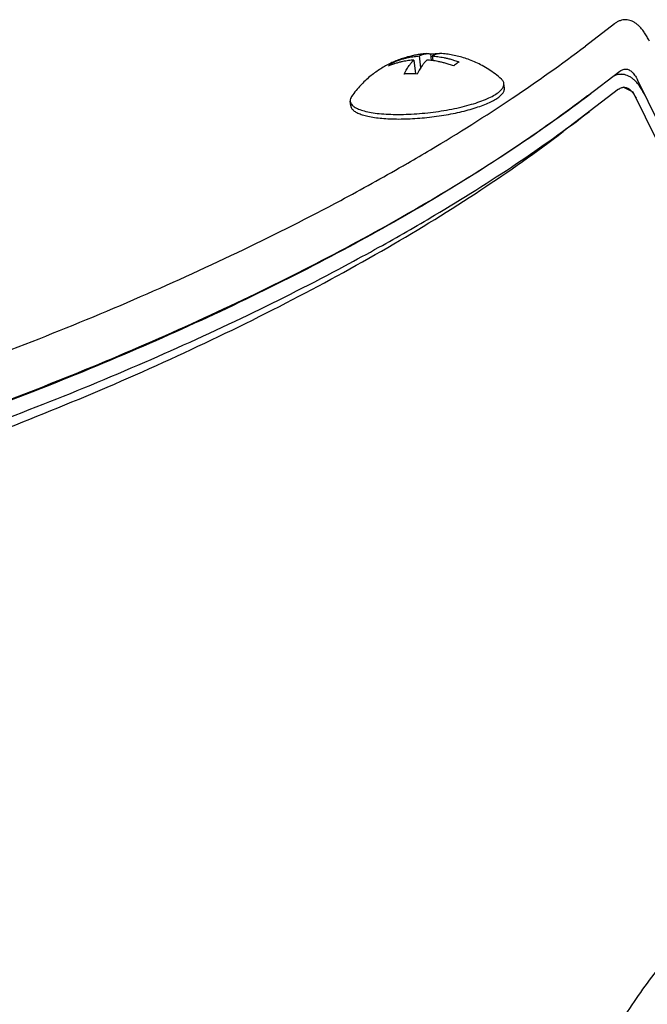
# Model space of a CAD drawing. Header units: millimetres. Extents: x 0 to 594, y 0 to 420.
# Tile 250 of 256: x 523.26 to 527.07, y 363.73 to 369.72. Entities that reach past the tile are written whole.
import ezdxf

# ---------------------------------------------------------------- set-up
doc = ezdxf.new("R2010")
doc.units = ezdxf.units.MM
doc.header["$LTSCALE"] = 32.67
doc.layers.get('0').update_dxf_attribs({"linetype": 'CONTINUOUS'})

msp = doc.modelspace()

# ---------------------------------------------------------------- linework, layer by layer
at = {"color": 7, "linetype": 'CONTINUOUS'}
for p, q in [((526.87509, 369.69292), (526.69823, 369.55782)), ((525.75778, 369.51012), (525.76241, 369.47016)), ((525.53516, 369.46108), (525.53658, 369.4488)), ((525.65729, 369.47272), (525.6671, 369.38807)), ((525.68939, 369.49724), (525.69781, 369.42453)), ((525.7686, 369.49724), (525.77188, 369.46895)), ((526.71211, 369.25543), (526.9084, 369.40537)), ((526.20724, 369.30235), (526.20404, 369.33)), ((526.88272, 369.38575), (526.91673, 369.38575)), ((528.53868, 366.24653), (527.01433, 369.35283)), ((526.90008, 369.29468), (526.56329, 369.03742)), ((526.98887, 369.27705), (526.92892, 369.30679)), ((528.60599, 365.98171), (526.98887, 369.27705)), ((525.27349, 369.19419), (525.27029, 369.22184))]:
    msp.add_line(p, q, dxfattribs=at)
for points, knots in [([(526.94171, 369.71783), (526.93643, 369.71783), (526.92521, 369.71684), (526.90829, 369.71222), (526.89117, 369.70418), (526.8804, 369.69697), (526.87509, 369.69292)], [0, 0, 0, 0, 0.2189811, 0.4645636, 0.7231368, 1, 1, 1, 1]), ([(527.08695, 369.58782), (527.08259, 369.59671), (527.07367, 369.61364), (527.0591, 369.63723), (527.04389, 369.65802), (527.02811, 369.67589), (527.01183, 369.69075), (526.99512, 369.70251), (526.97804, 369.71109), (526.9607, 369.7164), (526.94847, 369.71778), (526.9422, 369.71783), (526.94171, 369.71783)], [0, 0, 0, 0, 0.1450543, 0.2803878, 0.4059982, 0.5221207, 0.6292864, 0.7283905, 0.8207599, 0.9081896, 0.9929041, 1, 1, 1, 1]), ([(525.73366, 369.51143), (525.72908, 369.51107), (525.71464, 369.5098), (525.69047, 369.5068), (525.66125, 369.50172), (525.63205, 369.49517), (525.60228, 369.48693), (525.57135, 369.47663), (525.53976, 369.46413), (525.50822, 369.44952), (525.47761, 369.43317), (525.44767, 369.41492), (525.41826, 369.39458), (525.38904, 369.37169), (525.36055, 369.34636), (525.33266, 369.31821), (525.30518, 369.28656), (525.28775, 369.26334), (525.27908, 369.25083)], [0, 0, 0, 0, 0.0254223, 0.0802981, 0.1348612, 0.1897077, 0.2460076, 0.3059094, 0.3702689, 0.4340947, 0.4983316, 0.5624495, 0.6282346, 0.6963274, 0.7679705, 0.8392871, 0.9157048, 1, 1, 1, 1]), ([(525.61961, 368.84617), (525.6659, 368.87297), (525.88093, 368.99925), (526.24593, 369.22876), (526.55389, 369.44756), (526.69823, 369.55782)], [0, 0, 0, 0, 0.124119, 0.5785443, 1, 1, 1, 1]), ([(525.68939, 369.49724), (525.69111, 369.49822), (525.69472, 369.50017), (525.70044, 369.5029), (525.70668, 369.50546), (525.71349, 369.50775), (525.72092, 369.50968), (525.72772, 369.51086), (525.73205, 369.5113), (525.73366, 369.51143)], [0, 0, 0, 0, 0.1269833, 0.2620488, 0.4056903, 0.5586049, 0.7217856, 0.8966911, 1, 1, 1, 1]), ([(525.73366, 369.51143), (525.73499, 369.51153), (525.73953, 369.51178), (525.74761, 369.51163), (525.75431, 369.51076), (525.75778, 369.51012)], [0, 0, 0, 0, 0.1653477, 0.5628349, 1, 1, 1, 1]), ([(525.75778, 369.51012), (525.76425, 369.51063), (525.77738, 369.51141), (525.79054, 369.51167), (525.7972, 369.51167)], [0, 0, 0, 0, 0.493285, 1, 1, 1, 1]), ([(525.81329, 369.51146), (525.81154, 369.51133), (525.80707, 369.51088), (525.80013, 369.50968), (525.7927, 369.50775), (525.78589, 369.50546), (525.77965, 369.5029), (525.77393, 369.50017), (525.77032, 369.49822), (525.7686, 369.49724)], [0, 0, 0, 0, 0.1113897, 0.284719, 0.4464292, 0.5979657, 0.7403127, 0.874161, 1, 1, 1, 1]), ([(525.82702, 369.51143), (525.82685, 369.51144), (525.82347, 369.51169), (525.81888, 369.51178), (525.81448, 369.51154), (525.81329, 369.51146)], [0, 0, 0, 0, 0.0387847, 0.7395282, 1, 1, 1, 1]), ([(526.18885, 369.35622), (526.17655, 369.36732), (526.15142, 369.38819), (526.11229, 369.4157), (526.07307, 369.439), (526.03434, 369.45835), (525.99619, 369.47422), (525.95845, 369.48707), (525.92089, 369.49722), (525.88347, 369.50483), (525.85213, 369.5092), (525.83337, 369.51094), (525.82702, 369.51143)], [0, 0, 0, 0, 0.1240511, 0.2441202, 0.3577202, 0.4651277, 0.5679426, 0.6667601, 0.7633112, 0.8589873, 0.9523864, 1, 1, 1, 1]), ([(525.65729, 369.47272), (525.6517, 369.47231), (525.64061, 369.4713), (525.62391, 369.46925), (525.60687, 369.46659), (525.58899, 369.46316), (525.56986, 369.45874), (525.54915, 369.45307), (525.52661, 369.44578), (525.51111, 369.43988), (525.50306, 369.43656)], [0, 0, 0, 0, 0.1056553, 0.2100129, 0.3172739, 0.4308573, 0.5533705, 0.687416, 0.8356968, 1, 1, 1, 1]), ([(525.50306, 369.43656), (525.50645, 369.43988), (525.51328, 369.4461), (525.524, 369.45433), (525.53143, 369.459), (525.53516, 369.46108)], [0, 0, 0, 0, 0.3514255, 0.6835898, 1, 1, 1, 1]), ([(525.53516, 369.46108), (525.54332, 369.46444), (525.55909, 369.47044), (525.58214, 369.47786), (525.60345, 369.48365), (525.6231, 369.4881), (525.6412, 369.49149), (525.65798, 369.49403), (525.67388, 369.49593), (525.68425, 369.49686), (525.68939, 369.49724)], [0, 0, 0, 0, 0.1664836, 0.3181064, 0.4564354, 0.5827528, 0.6980843, 0.8036473, 0.9027762, 1, 1, 1, 1]), ([(525.59728, 369.38752), (525.60001, 369.39286), (525.60534, 369.40281), (525.6134, 369.41656), (525.62097, 369.42841), (525.62807, 369.43865), (525.63471, 369.4475), (525.64092, 369.45516), (525.6467, 369.46181), (525.65209, 369.46757), (525.6556, 369.47109), (525.65729, 369.47272)], [0, 0, 0, 0, 0.1719645, 0.3232826, 0.4568322, 0.5750723, 0.6801563, 0.7738489, 0.8576045, 0.9326449, 1, 1, 1, 1]), ([(525.7365, 369.47272), (525.73481, 369.47109), (525.7313, 369.46757), (525.72591, 369.46181), (525.72013, 369.45516), (525.71392, 369.4475), (525.70728, 369.43865), (525.70019, 369.42841), (525.69261, 369.41656), (525.68455, 369.40281), (525.67923, 369.39286), (525.67649, 369.38752)], [0, 0, 0, 0, 0.0673551, 0.1423955, 0.2261511, 0.3198437, 0.4249277, 0.5431678, 0.6767174, 0.8280355, 1, 1, 1, 1]), ([(525.89911, 369.43656), (525.89021, 369.43991), (525.87312, 369.44588), (525.84835, 369.45331), (525.82568, 369.4591), (525.80499, 369.46357), (525.78609, 369.46696), (525.76871, 369.46951), (525.75237, 369.47141), (525.74175, 369.47234), (525.7365, 369.47272)], [0, 0, 0, 0, 0.1706974, 0.3247849, 0.4641578, 0.5903865, 0.704746, 0.8086612, 0.9055768, 1, 1, 1, 1]), ([(525.7686, 369.49724), (525.7743, 369.49682), (525.78567, 369.49582), (525.80285, 369.49376), (525.82051, 369.4911), (525.83919, 369.48766), (525.85935, 369.48324), (525.88139, 369.47756), (525.90563, 369.47026), (525.92243, 369.46438), (525.93121, 369.46108)], [0, 0, 0, 0, 0.1026413, 0.2047448, 0.3104334, 0.4231657, 0.5456835, 0.6808036, 0.8315283, 1, 1, 1, 1]), ([(525.93121, 369.46108), (525.92748, 369.459), (525.92006, 369.45433), (525.90933, 369.4461), (525.9025, 369.43988), (525.89911, 369.43656)], [0, 0, 0, 0, 0.3164102, 0.6485745, 1, 1, 1, 1]), ([(525.63671, 369.38907), (525.63004, 369.38907), (525.61688, 369.38881), (525.60375, 369.38803), (525.59728, 369.38752)], [0, 0, 0, 0, 0.506715, 1, 1, 1, 1]), ([(525.67649, 369.38752), (525.66993, 369.38803), (525.65668, 369.38881), (525.6434, 369.38907), (525.63671, 369.38907)], [0, 0, 0, 0, 0.4955491, 1, 1, 1, 1]), ([(526.9084, 369.40537), (526.91152, 369.40775), (526.91787, 369.4119), (526.92807, 369.41617), (526.93613, 369.41767), (526.94065, 369.41783), (526.94171, 369.41783)], [0, 0, 0, 0, 0.325151, 0.6259866, 0.9118174, 1, 1, 1, 1]), ([(526.94171, 369.41783), (526.94405, 369.41783), (526.9499, 369.41737), (526.95919, 369.41484), (526.96931, 369.40973), (526.97916, 369.4024), (526.98867, 369.39294), (526.99781, 369.38141), (527.00651, 369.3679), (527.01177, 369.35804), (527.01433, 369.35283)], [0, 0, 0, 0, 0.0685269, 0.1710761, 0.2802558, 0.3990277, 0.5294482, 0.6727673, 0.8295854, 1, 1, 1, 1]), ([(525.56173, 369.14191), (525.58287, 369.14191), (525.62594, 369.14288), (525.69122, 369.14695), (525.75743, 369.1536), (525.82324, 369.1627), (525.8873, 369.17405), (525.94833, 369.18742), (526.00509, 369.20255), (526.05643, 369.2191), (526.10136, 369.23674), (526.139, 369.2551), (526.16871, 369.27383), (526.19003, 369.29267), (526.20264, 369.31136), (526.20463, 369.32454), (526.20403, 369.33)], [0, 0, 0, 0, 0.0910552, 0.185545, 0.2816896, 0.3776684, 0.4716646, 0.5619111, 0.6467362, 0.7246127, 0.7942147, 0.8544906, 0.9047811, 0.9450517, 0.9764279, 1, 1, 1, 1]), ([(526.20403, 369.33), (526.20398, 369.33053), (526.20307, 369.33717), (526.19826, 369.34676), (526.19154, 369.35385), (526.18888, 369.35625)], [0, 0, 0, 0, 0.0519378, 0.6516509, 1, 1, 1, 1]), ([(526.91673, 369.38575), (526.91144, 369.38575), (526.90023, 369.38477), (526.88331, 369.38014), (526.86619, 369.37211), (526.85542, 369.3649), (526.85011, 369.36085)], [0, 0, 0, 0, 0.2189811, 0.4645636, 0.7231368, 1, 1, 1, 1]), ([(527.06197, 369.25575), (527.05761, 369.26463), (527.04869, 369.28157), (527.03412, 369.30516), (527.01891, 369.32594), (527.00313, 369.34381), (526.98685, 369.35867), (526.97013, 369.37044), (526.95306, 369.37901), (526.93571, 369.38433), (526.92349, 369.3857), (526.91722, 369.38575), (526.91673, 369.38575)], [0, 0, 0, 0, 0.1450543, 0.2803878, 0.4059982, 0.5221207, 0.6292864, 0.7283905, 0.8207599, 0.9081896, 0.9929041, 1, 1, 1, 1]), ([(521.15907, 366.74096), (521.19706, 366.7514), (521.47438, 366.82837), (521.98677, 366.98115), (522.68707, 367.21534), (523.36876, 367.46914), (524.02531, 367.74008), (524.65041, 368.02557), (525.2381, 368.32284), (525.78277, 368.62904), (526.27924, 368.94121), (526.5872, 369.16001), (526.73154, 369.27027)], [0, 0, 0, 0, 0.0192091, 0.1403189, 0.260653, 0.3791866, 0.4949187, 0.6068856, 0.7141756, 0.8159452, 0.9114367, 1, 1, 1, 1]), ([(525.56494, 369.11426), (525.58349, 369.11426), (525.62125, 369.11501), (525.6785, 369.11818), (525.73674, 369.12336), (525.79503, 369.13049), (525.85247, 369.13945), (525.90815, 369.15009), (525.96119, 369.16226), (526.01077, 369.17574), (526.05612, 369.19034), (526.09653, 369.2058), (526.13139, 369.22189), (526.1602, 369.23835), (526.1826, 369.25496), (526.19835, 369.2716), (526.20681, 369.28761), (526.20769, 369.29814), (526.20723, 369.30236)], [0, 0, 0, 0, 0.0799021, 0.1626263, 0.2469674, 0.3316892, 0.4155482, 0.4973174, 0.5758103, 0.6499058, 0.7185744, 0.7809081, 0.8361591, 0.8837956, 0.9236, 0.9558676, 0.9818245, 1, 1, 1, 1]), ([(526.90008, 369.29468), (526.90319, 369.29706), (526.90954, 369.30121), (526.91934, 369.30531), (526.9259, 369.30662), (526.92891, 369.30691)], [0, 0, 0, 0, 0.3711039, 0.714456, 1, 1, 1, 1]), ([(526.92891, 369.30691), (526.92933, 369.30696), (526.93082, 369.30708), (526.93232, 369.30713), (526.93339, 369.30713)], [0, 0, 0, 0, 0.2878603, 1, 1, 1, 1]), ([(526.93339, 369.30713), (526.93573, 369.30713), (526.94157, 369.30668), (526.95087, 369.30415), (526.96099, 369.29904), (526.97083, 369.29171), (526.97687, 369.2857), (526.97985, 369.28239)], [0, 0, 0, 0, 0.1294308, 0.3231216, 0.5293357, 0.753667, 1, 1, 1, 1]), ([(526.98901, 369.27095), (526.99214, 369.2666), (526.99819, 369.25721), (527.00345, 369.24735), (527.00601, 369.24213)], [0, 0, 0, 0, 0.479225, 1, 1, 1, 1]), ([(526.71211, 369.25543), (526.56777, 369.14517), (526.25981, 368.92637), (525.76334, 368.6142), (525.21867, 368.308), (524.63098, 368.01072), (524.00588, 367.72524), (523.34933, 367.4543), (522.66764, 367.2005), (521.9762, 366.96927), (521.51063, 366.83014), (521.28053, 366.76532)], [0, 0, 0, 0, 0.0907195, 0.1885358, 0.2927831, 0.4026852, 0.517378, 0.6359277, 0.7573472, 0.8806109, 1, 1, 1, 1]), ([(525.27905, 369.25085), (525.2763, 369.24692), (525.27129, 369.23788), (525.26969, 369.22729), (525.27029, 369.22184)], [0, 0, 0, 0, 0.4656881, 1, 1, 1, 1]), ([(525.27029, 369.22184), (525.27035, 369.2213), (525.27126, 369.21467), (525.27798, 369.20129), (525.2964, 369.18611), (525.32297, 369.17299), (525.3576, 369.16194), (525.39976, 369.15308), (525.44869, 369.14663), (525.50344, 369.14272), (525.54179, 369.14191), (525.56173, 369.14191)], [0, 0, 0, 0, 0.0050482, 0.0633385, 0.1356132, 0.2282037, 0.3429837, 0.479568, 0.6363207, 0.8108016, 1, 1, 1, 1]), ([(525.2735, 369.19419), (525.27361, 369.19319), (525.27462, 369.1868), (525.28068, 369.17483), (525.29584, 369.16121), (525.3175, 369.1492), (525.34555, 369.13877), (525.37967, 369.12999), (525.4194, 369.12301), (525.46415, 369.11795), (525.51322, 369.1149), (525.54731, 369.11426), (525.56494, 369.11426)], [0, 0, 0, 0, 0.0094681, 0.0609129, 0.1229398, 0.2002402, 0.2945637, 0.4060466, 0.533906, 0.6767674, 0.8328359, 1, 1, 1, 1]), ([(525.44467, 368.33452), (525.55839, 368.39775), (525.84103, 368.56022), (526.27091, 368.83052), (526.57887, 369.04932), (526.72321, 369.15958)], [0, 0, 0, 0, 0.2563125, 0.6421531, 1, 1, 1, 1]), ([(513.29844, 367.50148), (513.28578, 367.46038), (513.25276, 367.33167), (513.23535, 367.1165), (513.28674, 366.87043), (513.39904, 366.65882), (513.55829, 366.47999), (513.75378, 366.32978), (513.97779, 366.20429), (514.22448, 366.10033), (514.48939, 366.0153), (514.76933, 365.947), (515.06215, 365.89359), (515.36671, 365.85361), (515.68268, 365.82592), (516.01047, 365.8097), (516.35107, 365.80449), (516.70599, 365.81013), (517.07719, 365.82681), (517.46696, 365.85503), (517.87786, 365.89563), (518.31261, 365.94979), (518.77395, 366.01903), (519.26446, 366.10521), (519.78629, 366.21049), (520.34083, 366.33726), (520.92833, 366.48805), (521.54733, 366.66532), (522.19423, 366.87122), (522.86269, 367.10727), (523.54285, 367.37375), (524.21961, 367.66849), (524.87451, 367.98665), (525.49005, 368.32191), (526.05263, 368.66815), (526.40087, 368.91334), (526.56329, 369.03742)], [0, 0, 0, 0, 0.0086443, 0.0266913, 0.0429503, 0.0585784, 0.074392, 0.0908211, 0.1080133, 0.125973, 0.144652, 0.1639959, 0.1839709, 0.2045753, 0.2258429, 0.2478399, 0.2706633, 0.2944406, 0.3193257, 0.3454949, 0.3731423, 0.4024809, 0.4337278, 0.4670958, 0.5027801, 0.5409393, 0.5816586, 0.6249328, 0.67061, 0.7183739, 0.767695, 0.8177135, 0.8670121, 0.914297, 0.9588312, 1, 1, 1, 1]), ([(521.27939, 367.0713), (521.50521, 367.13506), (521.96651, 367.27306), (522.65376, 367.50289), (523.33545, 367.75669), (523.992, 368.02763), (524.6171, 368.31311), (525.1475, 368.58141), (525.46655, 368.75803), (525.59183, 368.83014)], [0, 0, 0, 0, 0.1507776, 0.3093763, 0.4656021, 0.6181354, 0.7657062, 0.907113, 1, 1, 1, 1]), ([(513.41193, 367.18983), (513.41505, 367.16296), (513.42608, 367.09502), (513.45697, 366.98824), (513.50988, 366.87236), (513.58041, 366.76225), (513.66823, 366.65819), (513.77306, 366.56042), (513.94041, 366.43465), (514.19415, 366.29583), (514.5505, 366.16246), (514.9652, 366.05777), (515.43458, 365.98262), (515.95447, 365.93765), (516.52004, 365.92332), (517.126, 365.93979), (517.76658, 365.98695), (518.43568, 366.06438), (519.12689, 366.17136), (519.83359, 366.30688), (520.549, 366.46964), (521.26624, 366.6581), (521.97844, 366.87045), (522.67874, 367.10465), (523.36044, 367.35845), (524.01698, 367.62939), (524.64209, 367.91488), (525.11364, 368.15341), (525.37595, 368.29631), (525.44467, 368.33452)], [0, 0, 0, 0, 0.0062683, 0.0159332, 0.0256894, 0.035714, 0.0461677, 0.057189, 0.0688908, 0.0946475, 0.1239291, 0.156936, 0.1936867, 0.2340706, 0.2778818, 0.3248412, 0.3746128, 0.4268145, 0.4810279, 0.536806, 0.5936806, 0.6511692, 0.708781, 0.7660238, 0.8224102, 0.8774638, 0.9307263, 0.9817641, 1, 1, 1, 1]), ([(528.43968, 364.73388), (528.43144, 364.73388), (528.33982, 364.7329), (528.16176, 364.70911), (527.91242, 364.61994), (527.66852, 364.47711), (527.43147, 364.28243), (527.20248, 364.03763), (526.98279, 363.74447), (526.77374, 363.40499), (526.57667, 363.02151), (526.39294, 362.59669), (526.22383, 362.1335), (526.07055, 361.63522), (525.93419, 361.10539), (525.81574, 360.54778), (525.71605, 359.96639), (525.63585, 359.36537), (525.57571, 358.74905), (525.53608, 358.12185), (525.51724, 357.48826), (525.51933, 356.85285), (525.54233, 356.22017), (525.58608, 355.59478), (525.65026, 354.98116), (525.7344, 354.38372), (525.83789, 353.80674), (525.95998, 353.25436), (526.0998, 352.73053), (526.25633, 352.23897), (526.42845, 351.7832), (526.55712, 351.49562), (526.6242, 351.35893)], [0, 0, 0, 0, 0.0016886, 0.0187844, 0.036607, 0.0557212, 0.0765544, 0.0993946, 0.1244104, 0.1516752, 0.1811886, 0.2128922, 0.2466821, 0.2824174, 0.3199274, 0.3590169, 0.3994704, 0.4410562, 0.4835295, 0.5266359, 0.5701142, 0.6136991, 0.6571243, 0.7001252, 0.7424415, 0.7838206, 0.8240201, 0.8628112, 0.8999822, 0.9353423, 0.9687262, 1, 1, 1, 1]), ([(528.08366, 363.97887), (528.05328, 363.94094), (527.94755, 363.80292), (527.7765, 363.54473), (527.57965, 363.18856), (527.3949, 362.79207), (527.22349, 362.35789), (527.06655, 361.88892), (526.92516, 361.38831), (526.80027, 360.85946), (526.69274, 360.30593), (526.60331, 359.73149), (526.5326, 359.14004), (526.48108, 358.53561), (526.44912, 357.92231), (526.43694, 357.30432), (526.44461, 356.68585), (526.47208, 356.07111), (526.51917, 355.4643), (526.58555, 354.86954), (526.67077, 354.29088), (526.77424, 353.73225), (526.89525, 353.19746), (527.03297, 352.69012), (527.18646, 352.21366), (527.35467, 351.77131), (527.48001, 351.4919), (527.54526, 351.35893)], [0, 0, 0, 0, 0.0111461, 0.0398694, 0.070983, 0.1044493, 0.1401801, 0.1780466, 0.2178872, 0.2595126, 0.3027113, 0.3472535, 0.3928942, 0.4393767, 0.4864359, 0.5338005, 0.5811965, 0.6283492, 0.6749865, 0.7208417, 0.7656559, 0.8091812, 0.8511841, 0.8914483, 0.9297795, 0.966009, 1, 1, 1, 1])]:
    msp.add_open_spline(points, degree=3, knots=knots, dxfattribs=at)
for points in [[(525.7972, 369.51167), (525.80257, 369.51167), (525.80794, 369.51159), (525.8133, 369.51142)], [(526.97985, 369.28239), (526.98026, 369.28194), (526.98066, 369.28148), (526.98106, 369.28102)], [(526.98106, 369.28102), (526.98387, 369.27779), (526.98651, 369.27442), (526.98901, 369.27095)], [(525.59183, 368.83014), (525.6011, 368.83547), (525.61036, 368.84082), (525.61961, 368.84617)]]:
    msp.add_open_spline(points, degree=3, dxfattribs=at)

doc.saveas('drawing.dxf')
